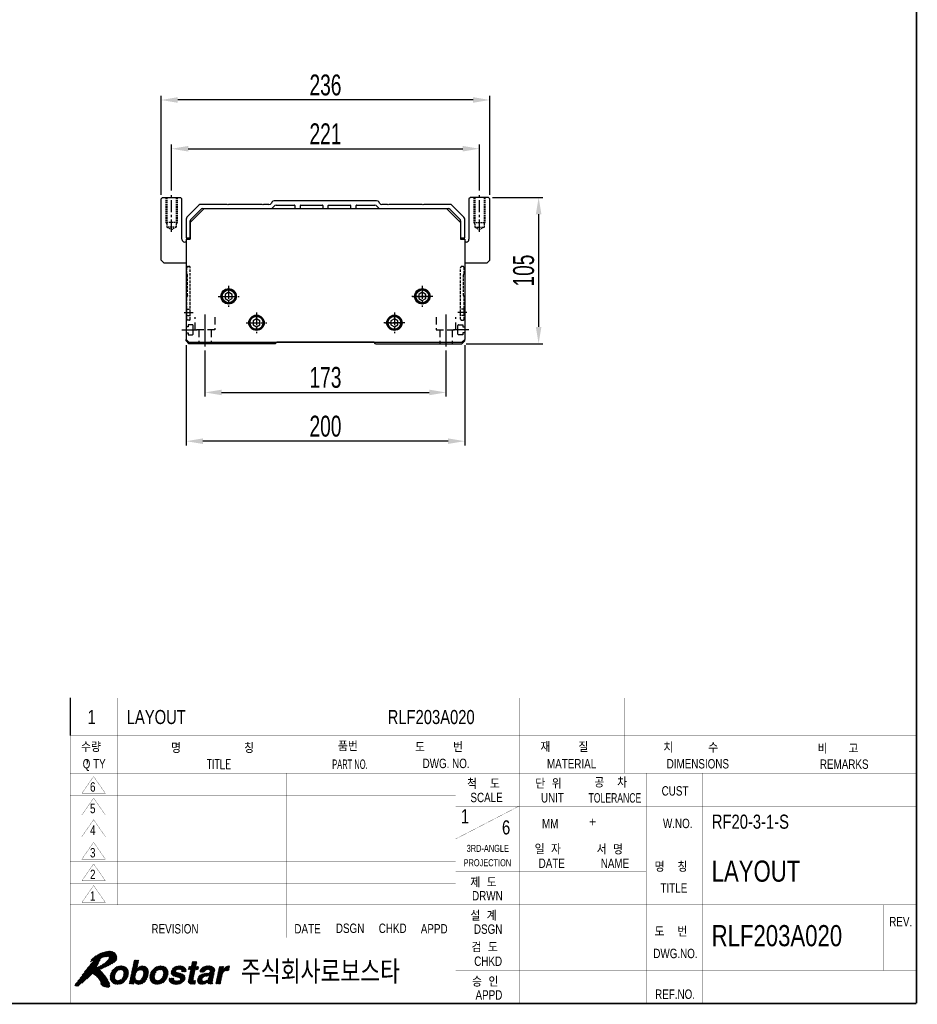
# Model space of a CAD drawing. Extents: x 4 to 2311, y -23 to 1597.
# Tile 15 of 18: x 1666 to 2311, y 9 to 716. Entities that reach past the tile are written whole.
import ezdxf
from ezdxf.enums import TextEntityAlignment as Align

# ---------------------------------------------------------------- set-up
doc = ezdxf.new("R2010")
doc.units = 0
doc.header["$LTSCALE"] = 7
doc.header["$MEASUREMENT"] = 0
for name, pattern in [('CENTER', [2, 1.25, -0.25, 0.25, -0.25]), ('DASHED', [0.75, 0.5, -0.25]), ('HIDDEN', [0.375, 0.25, -0.125])]:
    doc.linetypes.add(name, pattern=pattern)
doc.layers.get('0').update_dxf_attribs({"linetype": 'CONTINUOUS'})
doc.layers.get('DEFPOINTS').update_dxf_attribs({"linetype": 'CONTINUOUS'})
for name, color, linetype in [('1', 3, 'CENTER'), ('3', 4, 'CONTINUOUS'), ('CENTERLINE', 3, 'CENTER'), ('CL', 1, 'CENTER'), ('HIDDEN', 5, 'DASHED')]:
    doc.layers.add(name, color=color, linetype=linetype)
doc.styles.add('GHS', font='romans.shx', dxfattribs={"bigfont": 'ghs.shx'})
doc.styles.add('HS', font='txt.shx', dxfattribs={"width": 0.8, "bigfont": 'hs.shx'})
doc.styles.add('Robostar', font='Gulim.ttf', dxfattribs={"width": 0.7})
doc.styles.add('ROMANS', font='ROMANS.shx', dxfattribs={"width": 0.8})
doc.styles.get("Standard").update_dxf_attribs({"font": 'Gulim.ttf', "width": 0.8})
doc.dimstyles.new('Robostar', dxfattribs={"dimscale": 6, "dimtxt": 2.5, "dimasz": 2, "dimexe": 0.5, "dimexo": 0.5, "dimgap": 0.5, "dimtad": 3, "dimdsep": 46, "dimtxsty": 'Robostar', "dimcen": 0, "dimclrd": 4, "dimclre": 4, "dimclrt": 9, "dimadec": 0, "dimazin": 2, "dimtm": 0.1, "dimtfac": 1, "dimtix": 1, "dimtmove": 1, "dimatfit": 0, "dimfxl": 0, "dimtolj": 1, "dimarcsym": 0})

# ---------------------------------------------------------------- blocks, each defined once
blk = doc.blocks.new('*X1')
at = {"color": 0}
for p, q in [((13.23, 7.31), (14.48, 8.56)), ((13.28, 7.54), (14.53, 8.79)), ((13.33, 7.76), (14.58, 9.01)), ((13.38, 7.99), (14.6, 9.21)), ((13.42, 8.21), (14.42, 9.21)), ((13.47, 8.44), (14.24, 9.21)), ((13.52, 8.66), (14.07, 9.21)), ((13.57, 8.88), (13.89, 9.21)), ((13.62, 9.11), (13.71, 9.21)), ((25.14, 7.2), (26.85, 8.91)), ((25.31, 7.2), (26.97, 8.85)), ((25.49, 7.2), (26.92, 8.63)), ((25.63, 7.15), (26.88, 8.4)), ((25.82, 8.05), (26.67, 8.91)), ((25.86, 8.28), (26.5, 8.91)), ((25.91, 8.5), (26.32, 8.91)), ((25.96, 8.73), (26.14, 8.91)), ((8.49, 5.4), (11.07, 7.98)), ((8.51, 5.59), (10.91, 7.99)), ((8.52, 5.25), (9.68, 6.41)), ((8.53, 5.79), (10.72, 7.98)), ((8.55, 5.98), (10.52, 7.96)), ((8.62, 6.23), (10.31, 7.92)), ((8.7, 6.49), (10.04, 7.84)), ((8.88, 6.84), (9.71, 7.68)), ((9.99, 4.07), (12.42, 6.5)), ((10.17, 4.08), (12.4, 6.3)), ((10.39, 7.12), (11.23, 7.96)), ((10.6, 7.15), (11.38, 7.94)), ((10.78, 7.16), (11.51, 7.89)), ((10.93, 7.13), (11.64, 7.84)), ((11.05, 5.31), (12.42, 6.68)), ((11.06, 7.09), (11.77, 7.79)), ((11.17, 7.02), (11.87, 7.71)), ((11.26, 6.93), (11.96, 7.64)), ((11.26, 5.69), (12.4, 6.83)), ((11.33, 6.82), (12.06, 7.56)), ((11.34, 5.95), (12.37, 6.98)), ((11.37, 6.69), (12.14, 7.46)), ((11.38, 6.17), (12.34, 7.12)), ((11.4, 6.54), (12.21, 7.35)), ((11.4, 6.36), (12.28, 7.24)), ((12.76, 5.07), (13.99, 6.3)), ((12.8, 5.29), (14.14, 6.63)), ((12.85, 5.52), (15.32, 7.98)), ((12.9, 5.74), (15.11, 7.96)), ((12.95, 5.97), (14.85, 7.87)), ((13, 6.19), (14.24, 7.44)), ((13.04, 6.42), (14.29, 7.66)), ((13.09, 6.64), (14.34, 7.89)), ((13.14, 6.86), (14.39, 8.11)), ((13.19, 7.09), (14.44, 8.34)), ((14.27, 4.1), (16.65, 6.49)), ((14.41, 4.07), (16.63, 6.29)), ((14.54, 7.03), (15.5, 7.99)), ((14.81, 7.12), (15.66, 7.97)), ((15.01, 7.14), (15.81, 7.95)), ((15.16, 7.12), (15.94, 7.9)), ((15.19, 5.21), (16.67, 6.68)), ((15.29, 7.08), (16.06, 7.84)), ((15.4, 7.01), (16.18, 7.79)), ((15.46, 5.65), (16.65, 6.84)), ((15.49, 6.91), (16.27, 7.7)), ((15.55, 6.81), (16.36, 7.61)), ((15.55, 5.92), (16.63, 7)), ((15.59, 6.67), (16.44, 7.52)), ((15.6, 6.14), (16.61, 7.15)), ((15.62, 6.51), (16.5, 7.4)), ((15.62, 6.34), (16.55, 7.27)), ((16.94, 5.37), (18.28, 6.71)), ((16.95, 5.55), (19.39, 7.99)), ((16.97, 5.74), (19.21, 7.98)), ((16.97, 5.22), (18.1, 6.34)), ((16.98, 5.94), (19.01, 7.96)), ((17.04, 6.17), (18.81, 7.94)), ((17.13, 6.43), (18.55, 7.86)), ((17.25, 6.73), (18.26, 7.74)), ((18.31, 4.08), (20.87, 6.64)), ((18.47, 4.06), (20.85, 6.45)), ((18.58, 7), (19.55, 7.97)), ((18.88, 7.13), (19.71, 7.95)), ((19.09, 7.16), (19.86, 7.92)), ((19.26, 7.15), (19.98, 7.88)), ((19.41, 7.13), (20.11, 7.83)), ((19.53, 7.07), (20.24, 7.77)), ((19.64, 7), (20.33, 7.7)), ((19.67, 5.62), (20.84, 6.79)), ((19.72, 6.91), (20.43, 7.62)), ((19.77, 5.89), (20.82, 6.94)), ((19.79, 6.79), (20.53, 7.54)), ((19.82, 6.65), (20.6, 7.43)), ((19.82, 6.12), (20.79, 7.09)), ((19.84, 6.32), (20.73, 7.21)), ((19.85, 6.5), (20.67, 7.32)), ((21.47, 6.72), (22.69, 7.93)), ((21.49, 6.55), (22.9, 7.96)), ((21.51, 6.39), (23.09, 7.98)), ((21.52, 6.23), (23.28, 7.99)), ((21.54, 6.96), (22.42, 7.84)), ((21.59, 6.13), (23.45, 7.99)), ((21.69, 6.04), (22.49, 6.84)), ((21.78, 5.96), (22.55, 6.73)), ((21.79, 7.38), (22.01, 7.61)), ((21.87, 5.87), (22.64, 6.65)), ((22, 5.82), (22.78, 6.6)), ((22.13, 5.78), (22.91, 6.56)), ((22.26, 5.73), (23.05, 6.52)), ((22.39, 5.69), (23.19, 6.49)), ((22.53, 5.65), (23.34, 6.46)), ((22.68, 5.62), (23.48, 6.42)), ((22.82, 5.59), (23.62, 6.38)), ((22.87, 7.23), (23.62, 7.98)), ((22.97, 5.55), (23.75, 6.34)), ((23.07, 7.25), (23.77, 7.95)), ((23.1, 5.51), (23.88, 6.29)), ((23.24, 7.24), (23.92, 7.92)), ((23.4, 7.22), (24.05, 7.88)), ((23.53, 7.18), (24.17, 7.82)), ((23.63, 7.1), (24.29, 7.77)), ((23.68, 6.98), (24.38, 7.68)), ((23.7, 6.82), (24.48, 7.6)), ((23.82, 6.76), (24.55, 7.49)), ((23.99, 6.76), (24.6, 7.37)), ((24.17, 6.76), (24.65, 7.24)), ((24.35, 6.76), (24.66, 7.07)), ((24.52, 6.76), (24.66, 6.9)), ((25.17, 7.41), (25.66, 7.9)), ((25.2, 5.13), (26.45, 6.38)), ((25.22, 7.63), (25.49, 7.9)), ((25.24, 5.36), (26.49, 6.61)), ((25.27, 7.86), (25.31, 7.9)), ((25.29, 5.58), (26.54, 6.83)), ((25.34, 5.81), (26.59, 7.06)), ((25.39, 6.03), (27.25, 7.9)), ((25.44, 6.26), (27.08, 7.9)), ((25.48, 6.48), (26.9, 7.9)), ((25.53, 6.71), (26.78, 7.95)), ((25.58, 6.93), (26.83, 8.18)), ((26.73, 7.2), (27.37, 7.83)), ((26.9, 7.2), (27.32, 7.61)), ((27.07, 4.89), (28.55, 6.36)), ((27.08, 7.2), (27.27, 7.38)), ((27.09, 4.72), (28.75, 6.39)), ((27.09, 5.08), (28.33, 6.32)), ((27.12, 4.58), (28.96, 6.42)), ((27.18, 4.46), (29.17, 6.45)), ((27.61, 6.84), (28.66, 7.89)), ((27.64, 6.69), (28.89, 7.94)), ((27.74, 7.15), (28.37, 7.77)), ((27.81, 6.69), (29.1, 7.98)), ((27.99, 6.69), (29.29, 7.99)), ((28.17, 6.69), (29.47, 8)), ((28.34, 6.69), (29.64, 7.99)), ((28.42, 4.11), (30.63, 6.32)), ((28.61, 5.72), (29.37, 6.48)), ((28.84, 5.77), (30.64, 7.57)), ((29.02, 7.19), (29.81, 7.98)), ((29.05, 5.8), (30.7, 7.45)), ((29.22, 7.21), (29.95, 7.95)), ((29.27, 5.85), (30.75, 7.33)), ((29.38, 7.2), (30.1, 7.92)), ((29.38, 5.25), (30.67, 6.54)), ((29.5, 5.55), (30.72, 6.77)), ((29.53, 7.17), (30.23, 7.87)), ((29.55, 5.77), (30.75, 6.98)), ((29.56, 5.96), (30.76, 7.16)), ((29.65, 7.12), (30.35, 7.82)), ((29.73, 7.02), (30.46, 7.75)), ((29.76, 6.87), (30.56, 7.67)), ((31.16, 5.09), (32.45, 6.38)), ((31.21, 5.32), (33.89, 7.99)), ((31.26, 5.54), (33.71, 7.99)), ((31.31, 5.76), (33.51, 7.97)), ((31.36, 5.99), (33.25, 7.89)), ((31.4, 6.21), (32.6, 7.41)), ((31.45, 6.44), (32.65, 7.63)), ((31.5, 6.66), (32.69, 7.86)), ((31.55, 6.89), (32.56, 7.9)), ((31.59, 7.11), (32.38, 7.9)), ((31.64, 7.34), (32.2, 7.9)), ((31.69, 7.56), (32.03, 7.9)), ((31.74, 7.79), (31.85, 7.9)), ((32.98, 6.91), (33.92, 7.85)), ((33.22, 6.97), (33.87, 7.62)), ((33.42, 6.99), (33.83, 7.4)), ((33.6, 7), (33.78, 7.18)), ((8.55, 5.1), (9.59, 6.15)), ((8.58, 4.96), (9.54, 5.92)), ((8.64, 4.84), (9.52, 5.72)), ((8.7, 4.73), (9.52, 5.54)), ((8.77, 4.61), (9.54, 5.39)), ((8.84, 4.51), (9.58, 5.25)), ((8.94, 4.44), (9.65, 5.14)), ((9.04, 4.36), (9.73, 5.05)), ((9.14, 4.28), (9.84, 4.98)), ((9.26, 4.23), (9.97, 4.93)), ((9.39, 4.18), (10.12, 4.91)), ((9.52, 4.13), (10.29, 4.9)), ((9.67, 4.1), (10.5, 4.93)), ((9.83, 4.09), (10.82, 5.07)), ((10.37, 4.1), (12.38, 6.1)), ((10.58, 4.12), (12.32, 5.87)), ((10.84, 4.21), (12.23, 5.6)), ((11.15, 4.34), (12.09, 5.28)), ((12.57, 4.17), (13.86, 5.46)), ((12.61, 4.39), (13.85, 5.63)), ((12.66, 4.62), (13.87, 5.83)), ((12.71, 4.84), (13.91, 6.05)), ((12.73, 4.16), (13.89, 5.32)), ((12.91, 4.16), (13.94, 5.19)), ((13.09, 4.16), (14.01, 5.09)), ((13.26, 4.16), (13.6, 4.49)), ((13.44, 4.16), (13.55, 4.27)), ((13.67, 4.57), (14.1, 5)), ((13.73, 4.45), (14.21, 4.93)), ((13.81, 4.36), (14.35, 4.9)), ((13.9, 4.27), (14.51, 4.87)), ((14.01, 4.2), (14.71, 4.9)), ((14.13, 4.15), (15.04, 5.05)), ((14.58, 4.06), (16.6, 6.09)), ((14.78, 4.09), (16.54, 5.84)), ((14.99, 4.12), (16.46, 5.59)), ((15.25, 4.2), (16.31, 5.27)), ((15.69, 4.46), (16.01, 4.79)), ((17, 5.07), (18.02, 6.09)), ((17.03, 4.92), (17.98, 5.87)), ((17.09, 4.81), (17.96, 5.68)), ((17.16, 4.7), (17.96, 5.5)), ((17.23, 4.59), (17.99, 5.36)), ((17.31, 4.5), (18.04, 5.23)), ((17.41, 4.42), (18.11, 5.12)), ((17.51, 4.34), (18.2, 5.03)), ((17.61, 4.26), (18.31, 4.96)), ((17.74, 4.22), (18.45, 4.93)), ((17.87, 4.17), (18.6, 4.9)), ((17.99, 4.12), (18.79, 4.91)), ((18.15, 4.1), (18.99, 4.94)), ((18.66, 4.08), (20.84, 6.25)), ((18.86, 4.1), (20.82, 6.06)), ((19.08, 4.15), (20.74, 5.8)), ((19.34, 4.23), (20.65, 5.54)), ((19.7, 4.41), (20.46, 5.17)), ((21.04, 5.04), (21.35, 5.36)), ((21.04, 5.22), (21.18, 5.36)), ((21.05, 4.87), (21.53, 5.36)), ((21.1, 4.75), (21.71, 5.36)), ((21.15, 4.62), (21.88, 5.36)), ((21.22, 4.52), (22.05, 5.35)), ((21.31, 4.43), (22.05, 5.17)), ((21.4, 4.35), (22.09, 5.04)), ((21.52, 4.29), (22.18, 4.94)), ((21.64, 4.23), (22.29, 4.88)), ((21.76, 4.17), (22.43, 4.84)), ((21.91, 4.14), (22.58, 4.82)), ((22.05, 4.11), (22.75, 4.81)), ((22.2, 4.09), (22.94, 4.82)), ((22.37, 4.07), (23.19, 4.9)), ((22.54, 4.06), (24.39, 5.92)), ((22.72, 4.07), (24.43, 5.78)), ((22.91, 4.08), (24.45, 5.62)), ((23.13, 4.13), (24.47, 5.46)), ((23.23, 5.47), (24.01, 6.24)), ((23.35, 5.41), (24.12, 6.17)), ((23.37, 4.19), (24.45, 5.27)), ((23.41, 5.29), (24.21, 6.09)), ((23.44, 5.15), (24.3, 6.01)), ((23.65, 4.3), (24.34, 4.98)), ((25.12, 4.7), (26.35, 5.93)), ((25.13, 4.54), (26.3, 5.71)), ((25.15, 4.91), (26.4, 6.16)), ((25.18, 4.41), (26.25, 5.49)), ((25.25, 4.31), (26.21, 5.26)), ((25.35, 4.23), (26.17, 5.04)), ((25.49, 4.19), (26.22, 4.92)), ((25.62, 4.14), (26.35, 4.87)), ((25.79, 4.13), (26.52, 4.86)), ((25.95, 4.12), (26.7, 4.87)), ((26.13, 4.12), (26.7, 4.69)), ((26.31, 4.12), (26.65, 4.47)), ((26.49, 4.13), (26.6, 4.24)), ((27.15, 5.32), (28.09, 6.26)), ((27.25, 4.36), (28.09, 5.2)), ((27.3, 5.64), (27.76, 6.1)), ((27.34, 4.27), (28.09, 5.02)), ((27.44, 4.2), (28.15, 4.9)), ((27.57, 4.14), (28.24, 4.82)), ((27.7, 4.1), (28.37, 4.77)), ((27.85, 4.08), (28.55, 4.77)), ((28.02, 4.06), (28.77, 4.82)), ((28.21, 4.08), (29.08, 4.95)), ((28.67, 4.19), (30.58, 6.1)), ((29.04, 4.39), (30.53, 5.87)), ((29.31, 4.48), (30.48, 5.65)), ((29.31, 4.3), (30.43, 5.42)), ((29.35, 4.16), (30.39, 5.2)), ((29.53, 4.16), (30.34, 4.97)), ((29.7, 4.16), (30.3, 4.76)), ((29.88, 4.16), (30.28, 4.56)), ((30.06, 4.16), (30.31, 4.41)), ((30.23, 4.16), (30.39, 4.32)), ((30.97, 4.19), (32.22, 5.44)), ((31.02, 4.42), (32.27, 5.67)), ((31.07, 4.64), (32.32, 5.89)), ((31.12, 4.87), (32.37, 6.12)), ((31.12, 4.16), (32.18, 5.22)), ((31.29, 4.16), (32.13, 4.99)), ((31.47, 4.16), (32.08, 4.77)), ((31.65, 4.16), (32.03, 4.54)), ((31.82, 4.16), (31.98, 4.32))]:
    blk.add_line(p, q, dxfattribs=at)
blk = doc.blocks.new('*X2')
at = {"color": 0}
for p, q in [((2.13, 5.4), (7.75, 11.03)), ((2.6, 6.05), (7.53, 10.98)), ((3.09, 6.72), (7.3, 10.93)), ((3.62, 7.42), (7.08, 10.88)), ((4.25, 8.23), (6.86, 10.84)), ((4.79, 9.12), (6.22, 10.55)), ((4.83, 8.99), (6.55, 10.71)), ((5.05, 6.2), (9.58, 10.73)), ((5.15, 6.12), (9.65, 10.62)), ((6.53, 7.33), (9.72, 10.52)), ((6.55, 9.65), (7.97, 11.06)), ((6.85, 9.77), (8.18, 11.1)), ((7.1, 9.84), (8.37, 11.11)), ((7.32, 9.89), (8.55, 11.11)), ((7.53, 9.92), (8.72, 11.11)), ((7.73, 9.94), (8.87, 11.08)), ((7.92, 9.96), (9.01, 11.05)), ((8.11, 9.97), (9.15, 11.01)), ((8.22, 9.54), (9.49, 10.81)), ((8.25, 9.93), (9.26, 10.94)), ((8.29, 9.8), (9.37, 10.88)), ((1.02, 3.77), (6.2, 8.94)), ((1.09, 4.01), (6.36, 9.27)), ((1.16, 3.72), (6.04, 8.6)), ((1.64, 4.74), (6.53, 9.63)), ((4.36, 8.87), (5.87, 10.38)), ((4.5, 9.19), (5.44, 10.12)), ((4.94, 6.27), (7.07, 8.4)), ((6.82, 7.44), (9.78, 10.4)), ((7.12, 7.56), (9.84, 10.28)), ((7.43, 7.69), (9.88, 10.15)), ((7.76, 7.85), (9.92, 10.01)), ((8.1, 8.01), (9.95, 9.86)), ((8.47, 8.2), (9.95, 9.69)), ((8.87, 8.43), (9.95, 9.51)), ((9.32, 8.7), (9.89, 9.27)), ((1.3, 3.69), (5.87, 8.26)), ((1.45, 3.66), (5.66, 7.87)), ((1.62, 3.65), (5.61, 7.64)), ((2.49, 4.35), (5.89, 7.74)), ((3.53, 5.21), (4.72, 6.4)), ((4.73, 6.41), (6.2, 7.88)), ((4.84, 6.34), (6.57, 8.07)), ((5.25, 6.04), (6.34, 7.14)), ((5.34, 5.96), (6.44, 7.06)), ((5.44, 5.88), (6.53, 6.97)), ((5.54, 5.8), (6.62, 6.89)), ((5.62, 5.71), (6.71, 6.8)), ((5.71, 5.62), (6.79, 6.71)), ((5.8, 5.54), (6.88, 6.62)), ((5.89, 5.45), (6.96, 6.52)), ((5.97, 5.35), (7.05, 6.43)), ((6.04, 5.25), (7.13, 6.33)), ((6.12, 5.15), (7.2, 6.23)), ((6.2, 5.05), (7.28, 6.13)), ((6.27, 4.94), (7.36, 6.03)), ((6.33, 4.83), (7.44, 5.93)), ((6.4, 4.72), (7.51, 5.83)), ((6.46, 4.61), (7.58, 5.72)), ((6.51, 4.48), (7.65, 5.62)), ((6.56, 4.36), (7.72, 5.51)), ((6.57, 4.01), (7.86, 5.29)), ((6.61, 4.23), (7.79, 5.4)), ((6.65, 3.92), (7.92, 5.18)), ((6.74, 3.83), (7.99, 5.07)), ((6.83, 3.74), (8.05, 4.96)), ((6.92, 3.65), (8.12, 4.85)), ((7.05, 3.6), (8.18, 4.73)), ((7.2, 3.58), (8.24, 4.62)), ((7.34, 3.54), (8.3, 4.5)), ((7.48, 3.51), (8.35, 4.37)), ((7.62, 3.47), (8.37, 4.22)), ((6.49, 4.11), (6.54, 4.15)), ((7.77, 3.44), (8.4, 4.07)), ((7.93, 3.42), (8.43, 3.92)), ((8.13, 3.44), (8.44, 3.75))]:
    blk.add_line(p, q, dxfattribs=at)
blk = doc.blocks.new('LOGO-ROBOSTAR')
at = {"color": 230, "const_width": 0.00973}
for points in [[(9.53, 10.79), (9.13, 11.02), (8.68, 11.12), (8.21, 11.1), (7.73, 11.02), (7.27, 10.92), (6.83, 10.83), (6.33, 10.61), (5.82, 10.35), (5.33, 10.06), (4.89, 9.7), (4.53, 9.27), (4.31, 8.74), (4.38, 8.82), (4.46, 8.88), (4.54, 8.94), (4.62, 9), (4.7, 9.06), (4.78, 9.12), (4.81, 9.1), (4.83, 9.07), (4.83, 9.04), (4.83, 9), (4.83, 8.96), (4.83, 8.93), (4.15, 8.1), (3.49, 7.26), (2.85, 6.39), (2.22, 5.52), (1.58, 4.66), (0.93, 3.8), (1.07, 3.75), (1.2, 3.71), (1.35, 3.68), (1.49, 3.66), (1.64, 3.65), (1.79, 3.66), (2.27, 4.16), (2.78, 4.6), (3.3, 5.02), (3.81, 5.44), (4.29, 5.9), (4.73, 6.42), (5.14, 6.14), (5.53, 5.81), (5.89, 5.45), (6.2, 5.05), (6.46, 4.62), (6.63, 4.18), (6.61, 4.14), (6.58, 4.14), (6.55, 4.15), (6.52, 4.16), (6.48, 4.18), (6.44, 4.18), (6.51, 4.08), (6.59, 3.98), (6.68, 3.89), (6.78, 3.79), (6.87, 3.7), (6.97, 3.61), (7.21, 3.58), (7.45, 3.52), (7.69, 3.45), (7.93, 3.42), (8.16, 3.45), (8.39, 3.56), (8.43, 3.71), (8.44, 3.85), (8.42, 3.99), (8.39, 4.13), (8.36, 4.28), (8.34, 4.42), (8.07, 4.93), (7.77, 5.43), (7.44, 5.93), (7.08, 6.4), (6.68, 6.83), (6.25, 7.22), (6.85, 7.45), (7.44, 7.7), (8.01, 7.97), (8.58, 8.26), (9.13, 8.58), (9.67, 8.93), (9.87, 9.21), (9.96, 9.53), (9.95, 9.87), (9.87, 10.21), (9.72, 10.52)], [(8.2, 9.45), (7.81, 9.02), (7.39, 8.64), (6.95, 8.3), (6.48, 8.02), (6, 7.79), (5.5, 7.6), (5.7, 7.93), (5.88, 8.27), (6.04, 8.61), (6.21, 8.96), (6.37, 9.3), (6.54, 9.64), (6.8, 9.75), (7.06, 9.83), (7.34, 9.89), (7.62, 9.93), (7.91, 9.96), (8.2, 9.97), (8.28, 9.91), (8.3, 9.83), (8.28, 9.74), (8.25, 9.64), (8.22, 9.55)]]:
    blk.add_lwpolyline(points, close=True, dxfattribs=at)
at = {"color": 5, "const_width": 0.00973}
for points in [[(14.24, 7.41), (14.25, 7.41), (14.37, 7.54), (14.52, 7.67), (14.7, 7.79), (14.91, 7.9), (15.16, 7.97), (15.46, 8), (15.85, 7.94), (16.18, 7.78), (16.44, 7.52), (16.61, 7.15), (16.67, 6.66), (16.6, 6.07), (16.46, 5.57), (16.23, 5.09), (15.94, 4.68), (15.56, 4.36), (15.12, 4.14), (14.6, 4.06), (14.4, 4.08), (14.2, 4.12), (14.02, 4.19), (13.87, 4.3), (13.73, 4.44), (13.64, 4.63), (13.63, 4.63), (13.53, 4.16), (12.56, 4.16), (13.64, 9.21), (14.62, 9.21)], [(26.77, 7.9), (27.38, 7.9), (27.23, 7.2), (26.62, 7.2), (26.19, 5.17), (26.17, 5.07), (26.17, 4.99), (26.19, 4.93), (26.25, 4.89), (26.36, 4.87), (26.53, 4.86), (26.56, 4.86), (26.6, 4.87), (26.63, 4.87), (26.67, 4.87), (26.7, 4.87), (26.74, 4.88), (26.58, 4.13), (26.5, 4.13), (26.42, 4.13), (26.34, 4.12), (26.27, 4.12), (26.19, 4.12), (26.11, 4.12), (25.99, 4.12), (25.62, 4.14), (25.37, 4.22), (25.21, 4.34), (25.13, 4.5), (25.12, 4.7), (25.15, 4.93), (25.64, 7.2), (25.13, 7.2), (25.28, 7.9), (25.78, 7.9), (26, 8.91), (26.98, 8.91)], [(10.04, 4.06), (9.56, 4.11), (9.15, 4.27), (8.81, 4.54), (8.59, 4.92), (8.49, 5.42), (8.55, 6.03), (8.75, 6.64), (9.06, 7.14), (9.45, 7.52), (9.89, 7.79), (10.38, 7.94), (10.88, 8), (11.36, 7.94), (11.78, 7.79), (12.11, 7.52), (12.34, 7.14), (12.43, 6.64), (12.37, 6.03), (12.17, 5.42), (11.86, 4.92), (11.48, 4.54), (11.03, 4.27), (10.54, 4.11)], [(10.7, 7.17), (10.36, 7.12), (10.09, 6.98), (9.89, 6.78), (9.73, 6.54), (9.63, 6.28), (9.56, 6.03), (9.52, 5.78), (9.52, 5.52), (9.57, 5.28), (9.69, 5.08), (9.9, 4.94), (10.22, 4.89), (10.56, 4.94), (10.83, 5.08), (11.04, 5.28), (11.19, 5.52), (11.29, 5.78), (11.36, 6.03), (11.4, 6.28), (11.4, 6.54), (11.35, 6.78), (11.23, 6.98), (11.02, 7.12)], [(14.98, 7.15), (14.68, 7.1), (14.43, 6.97), (14.23, 6.77), (14.08, 6.52), (13.96, 6.24), (13.88, 5.95), (13.85, 5.67), (13.86, 5.42), (13.93, 5.2), (14.06, 5.03), (14.25, 4.91), (14.53, 4.87), (14.82, 4.92), (15.06, 5.07), (15.25, 5.27), (15.4, 5.51), (15.51, 5.76), (15.58, 6), (15.62, 6.29), (15.62, 6.56), (15.56, 6.8), (15.44, 6.98), (15.25, 7.1)], [(18.49, 4.06), (18.01, 4.11), (17.59, 4.27), (17.25, 4.54), (17.03, 4.92), (16.93, 5.42), (16.99, 6.03), (17.2, 6.64), (17.5, 7.14), (17.89, 7.52), (18.34, 7.79), (18.82, 7.94), (19.32, 8), (19.8, 7.94), (20.22, 7.79), (20.55, 7.52), (20.78, 7.14), (20.87, 6.64), (20.81, 6.03), (20.61, 5.42), (20.31, 4.92), (19.92, 4.54), (19.47, 4.27), (18.99, 4.11)], [(19.15, 7.17), (18.8, 7.12), (18.54, 6.98), (18.33, 6.78), (18.18, 6.54), (18.07, 6.28), (18, 6.03), (17.97, 5.78), (17.96, 5.52), (18.01, 5.28), (18.13, 5.08), (18.34, 4.94), (18.66, 4.89), (19, 4.94), (19.27, 5.08), (19.48, 5.28), (19.63, 5.52), (19.74, 5.78), (19.8, 6.03), (19.84, 6.28), (19.85, 6.54), (19.8, 6.78), (19.68, 6.98), (19.46, 7.12)], [(23.7, 6.76), (23.7, 6.88), (23.68, 6.99), (23.63, 7.1), (23.53, 7.18), (23.37, 7.23), (23.15, 7.25), (22.91, 7.24), (22.74, 7.19), (22.62, 7.13), (22.54, 7.05), (22.49, 6.97), (22.46, 6.89), (22.59, 6.66), (23, 6.53), (23.53, 6.41), (24.06, 6.23), (24.42, 5.9), (24.48, 5.35), (24.3, 4.87), (24.01, 4.53), (23.65, 4.3), (23.27, 4.15), (22.89, 4.08), (22.57, 4.06), (22.15, 4.09), (21.75, 4.18), (21.42, 4.33), (21.17, 4.58), (21.03, 4.91), (21.04, 5.36), (22.05, 5.36), (22.04, 5.2), (22.07, 5.07), (22.15, 4.96), (22.28, 4.88), (22.48, 4.83), (22.75, 4.81), (22.98, 4.83), (23.15, 4.88), (23.29, 4.95), (23.38, 5.03), (23.43, 5.12), (23.46, 5.19), (23.34, 5.43), (22.94, 5.56), (22.4, 5.68), (21.88, 5.86), (21.53, 6.19), (21.47, 6.75), (21.56, 7.03), (21.73, 7.31), (21.97, 7.58), (22.3, 7.79), (22.72, 7.94), (23.25, 8), (23.62, 7.98), (23.97, 7.91), (24.29, 7.77), (24.53, 7.55), (24.66, 7.22), (24.66, 6.76)], [(30.32, 4.89), (30.29, 4.7), (30.28, 4.55), (30.29, 4.45), (30.32, 4.38), (30.36, 4.34), (30.42, 4.31), (30.38, 4.16), (29.32, 4.16), (29.32, 4.24), (29.31, 4.31), (29.31, 4.37), (29.31, 4.43), (29.32, 4.51), (29.33, 4.6), (29.18, 4.48), (29.01, 4.36), (28.81, 4.25), (28.58, 4.15), (28.31, 4.09), (28, 4.06), (27.73, 4.09), (27.48, 4.17), (27.28, 4.32), (27.13, 4.53), (27.07, 4.8), (27.1, 5.15), (27.2, 5.49), (27.37, 5.77), (27.58, 5.99), (27.84, 6.16), (28.13, 6.28), (28.44, 6.35), (29.35, 6.48), (29.43, 6.49), (29.52, 6.52), (29.6, 6.56), (29.67, 6.61), (29.72, 6.68), (29.76, 6.77), (29.77, 6.95), (29.71, 7.07), (29.61, 7.15), (29.48, 7.19), (29.34, 7.21), (29.21, 7.21), (28.99, 7.19), (28.82, 7.12), (28.69, 7.03), (28.6, 6.92), (28.54, 6.8), (28.49, 6.69), (27.54, 6.69), (27.76, 7.18), (28.04, 7.54), (28.36, 7.77), (28.73, 7.91), (29.11, 7.98), (29.49, 8), (29.78, 7.98), (30.1, 7.92), (30.39, 7.8), (30.63, 7.6), (30.76, 7.31), (30.75, 6.91)], [(31.76, 7.9), (32.7, 7.9), (32.57, 7.25), (32.58, 7.25), (32.72, 7.44), (32.88, 7.61), (33.05, 7.77), (33.25, 7.89), (33.49, 7.97), (33.76, 8), (33.8, 8), (33.83, 7.99), (33.86, 7.99), (33.89, 7.99), (33.92, 7.99), (33.95, 7.98), (33.74, 6.99), (33.7, 6.99), (33.65, 6.99), (33.6, 7), (33.55, 7), (33.51, 7), (33.46, 7), (33.12, 6.96), (32.86, 6.86), (32.66, 6.71), (32.52, 6.52), (32.42, 6.32), (32.36, 6.11), (31.95, 4.16), (30.97, 4.16)], [(29.59, 5.98), (29.53, 5.94), (29.45, 5.91), (29.35, 5.87), (29.23, 5.84), (29.07, 5.81), (28.88, 5.78), (28.7, 5.74), (28.53, 5.69), (28.38, 5.62), (28.25, 5.53), (28.15, 5.39), (28.09, 5.21), (28.08, 5.06), (28.11, 4.94), (28.17, 4.86), (28.26, 4.8), (28.36, 4.77), (28.45, 4.76), (28.68, 4.79), (28.89, 4.85), (29.1, 4.96), (29.27, 5.11), (29.41, 5.29), (29.49, 5.5)]]:
    blk.add_lwpolyline(points, close=True, dxfattribs=at)
at = {"color": 230, "linetype": 'Continuous'}
blk.add_blockref('*X2', (0, 0), dxfattribs=at)
at = {"color": 5, "linetype": 'Continuous'}
blk.add_blockref('*X1', (0, 0), dxfattribs=at)
at = {"style": 'GHS', "width": 0.8}
blk.add_text('주식회사로보스타', height=5, dxfattribs=at).set_placement((36.32, 4.19))
blk = doc.blocks.new('*D68')
at = {"color": 4, "lineweight": -2}
for p, q in [((1799.29, 478.78), (1799.29, 445.78)), ((1972.29, 478.78), (1972.29, 445.78)), ((1811.29, 448.78), (1960.29, 448.78))]:
    blk.add_line(p, q, dxfattribs=at)
at = {"color": 4}
for points in [[(1811.29, 450.78), (1811.29, 446.78), (1799.29, 448.78)], [(1960.29, 450.78), (1960.29, 446.78), (1972.29, 448.78)]]:
    blk.add_solid(points, dxfattribs=at)
at = {"layer": 'DEFPOINTS', "color": 0}
for p in [(1799.29, 481.78), (1972.29, 481.78), (1972.29, 448.78)]:
    blk.add_point(p, dxfattribs=at)
at = {"color": 9, "insert": (1885.79, 459.49), "char_height": 15, "attachment_point": 5, "style": 'Robostar'}
blk.add_mtext('\\A1;173', dxfattribs=at)
blk = doc.blocks.new('*D69')
at = {"color": 4, "lineweight": -2}
for p, q in [((1785.79, 482.78), (1785.79, 410.78)), ((1985.79, 482.78), (1985.79, 410.78)), ((1973.79, 413.78), (1797.79, 413.78))]:
    blk.add_line(p, q, dxfattribs=at)
at = {"color": 4}
for points in [[(1797.79, 415.78), (1797.79, 411.78), (1785.79, 413.78)], [(1973.79, 415.78), (1973.79, 411.78), (1985.79, 413.78)]]:
    blk.add_solid(points, dxfattribs=at)
at = {"layer": 'DEFPOINTS', "color": 0}
for p in [(1785.79, 485.78), (1985.79, 485.78), (1785.79, 413.78)]:
    blk.add_point(p, dxfattribs=at)
at = {"color": 9, "insert": (1885.79, 424.47), "char_height": 15, "attachment_point": 5, "style": 'Robostar'}
blk.add_mtext('\\A1;200', dxfattribs=at)
blk = doc.blocks.new('*D70')
at = {"color": 4, "lineweight": -2}
for p, q in [((1775.29, 593.8), (1775.29, 626.78)), ((1787.29, 623.78), (1984.29, 623.78)), ((1996.29, 593.8), (1996.29, 626.78))]:
    blk.add_line(p, q, dxfattribs=at)
at = {"color": 4}
for points in [[(1787.29, 625.78), (1787.29, 621.78), (1775.29, 623.78)], [(1984.29, 625.78), (1984.29, 621.78), (1996.29, 623.78)]]:
    blk.add_solid(points, dxfattribs=at)
at = {"layer": 'DEFPOINTS', "color": 0}
for p in [(1996.29, 623.78), (1775.29, 590.8), (1996.29, 590.8)]:
    blk.add_point(p, dxfattribs=at)
at = {"color": 9, "insert": (1885.79, 634.49), "char_height": 15, "attachment_point": 5, "style": 'Robostar'}
blk.add_mtext('\\A1;221', dxfattribs=at)
blk = doc.blocks.new('*D71')
at = {"color": 4, "lineweight": -2}
for p, q in [((1767.79, 590.78), (1767.79, 661.78)), ((1991.79, 658.78), (1779.79, 658.78)), ((2003.79, 590.78), (2003.79, 661.78))]:
    blk.add_line(p, q, dxfattribs=at)
at = {"color": 4}
for points in [[(1779.79, 660.78), (1779.79, 656.78), (1767.79, 658.78)], [(1991.79, 660.78), (1991.79, 656.78), (2003.79, 658.78)]]:
    blk.add_solid(points, dxfattribs=at)
at = {"layer": 'DEFPOINTS', "color": 0}
for p in [(1767.79, 658.78), (1767.79, 587.78), (2003.79, 587.78)]:
    blk.add_point(p, dxfattribs=at)
at = {"color": 9, "insert": (1885.79, 669.47), "char_height": 15, "attachment_point": 5, "style": 'Robostar'}
blk.add_mtext('\\A1;236', dxfattribs=at)
blk = doc.blocks.new('*D72')
at = {"color": 4, "lineweight": -2}
for p, q in [((2005.79, 588.78), (2041.79, 588.78)), ((2038.79, 576.78), (2038.79, 495.78)), ((1986.79, 483.78), (2041.79, 483.78))]:
    blk.add_line(p, q, dxfattribs=at)
at = {"color": 4}
for points in [[(2036.79, 576.78), (2040.79, 576.78), (2038.79, 588.78)], [(2036.79, 495.78), (2040.79, 495.78), (2038.79, 483.78)]]:
    blk.add_solid(points, dxfattribs=at)
at = {"layer": 'DEFPOINTS', "color": 0}
for p in [(2002.79, 588.78), (1983.79, 483.78), (2038.79, 483.78)]:
    blk.add_point(p, dxfattribs=at)
at = {"color": 9, "insert": (2028.08, 536.28), "char_height": 15, "attachment_point": 5, "rotation": 90, "style": 'Robostar'}
blk.add_mtext('\\A1;105', dxfattribs=at)

msp = doc.modelspace()

# ---------------------------------------------------------------- linework, layer by layer
for p, q in [((1767.79, 543.779), (1767.79, 587.779)), ((1767.79, 543.779), (1767.79, 587.779)), ((1768.79, 588.779), (1781.79, 588.779)), ((1782.79, 587.779), (1781.79, 588.779)), ((1782.79, 558.779), (1782.79, 587.779)), ((1989.79, 588.779), (1988.79, 587.779)), ((1988.79, 587.779), (1988.79, 558.779)), ((2002.79, 588.779), (1989.79, 588.779)), ((2003.79, 543.779), (2003.79, 587.779)), ((1788.79, 570.779), (1798.79, 580.779)), ((1798.79, 580.779), (1972.79, 580.779)), ((1788.79, 570.779), (1788.79, 558.779)), ((1982.79, 570.779), (1982.79, 558.779)), ((1785.79, 558.779), (1785.79, 486.779)), ((1785.79, 558.779), (1788.79, 558.779)), ((1982.79, 558.779), (1985.79, 558.779)), ((1985.79, 558.779), (1985.79, 486.779)), ((1785.79, 556.779), (1784.79, 556.779)), ((1986.79, 556.779), (1985.79, 556.779)), ((1767.79, 543.779), (1769.79, 541.779)), ((1769.79, 541.779), (1785.79, 541.779)), ((1985.79, 541.779), (2001.79, 541.779)), ((2001.79, 541.779), (2003.79, 543.779)), ((1816.29, 520.666), (1813.79, 519.223)), ((1813.79, 519.223), (1813.79, 516.336)), ((1813.79, 516.336), (1816.29, 514.892)), ((1818.79, 519.223), (1816.29, 520.666)), ((1816.29, 514.892), (1818.79, 516.336)), ((1818.79, 516.336), (1818.79, 519.223)), ((1955.29, 520.666), (1952.79, 519.223)), ((1952.79, 519.223), (1952.79, 516.336)), ((1952.79, 516.336), (1955.29, 514.892)), ((1957.79, 519.223), (1955.29, 520.666)), ((1955.29, 514.892), (1957.79, 516.336)), ((1957.79, 516.336), (1957.79, 519.223)), ((1787.29, 495.929), (1785.79, 495.929)), ((1787.29, 497.429), (1787.29, 495.929)), ((1790.29, 497.429), (1787.29, 497.429)), ((1790.79, 490.629), (1790.79, 496.929)), ((1836.29, 501.666), (1833.79, 500.223)), ((1833.79, 500.223), (1833.79, 497.336)), ((1833.79, 497.336), (1836.29, 495.892)), ((1838.79, 500.223), (1836.29, 501.666)), ((1836.29, 495.892), (1838.79, 497.336)), ((1838.79, 497.336), (1838.79, 500.223)), ((1935.29, 501.666), (1932.79, 500.223)), ((1932.79, 500.223), (1932.79, 497.336)), ((1932.79, 497.336), (1935.29, 495.892)), ((1937.79, 500.223), (1935.29, 501.666)), ((1935.29, 495.892), (1937.79, 497.336)), ((1937.79, 497.336), (1937.79, 500.223)), ((1980.79, 490.629), (1980.79, 496.929)), ((1981.29, 497.429), (1984.29, 497.429)), ((1984.29, 497.429), (1984.29, 495.929)), ((1984.29, 495.929), (1985.79, 495.929)), ((1785.79, 491.629), (1787.29, 491.629)), ((1787.29, 491.629), (1787.29, 490.129)), ((1787.29, 490.129), (1790.29, 490.129)), ((1984.29, 490.129), (1981.29, 490.129)), ((1984.29, 491.629), (1984.29, 490.129)), ((1985.79, 491.629), (1984.29, 491.629)), ((1785.79, 486.779), (1787.79, 484.779)), ((1785.79, 485.779), (1785.79, 486.779)), ((1785.79, 485.779), (1787.79, 483.779)), ((1787.79, 484.779), (1983.79, 484.779)), ((1849.79, 483.779), (1787.79, 483.779)), ((1850.79, 484.779), (1849.79, 483.779)), ((1920.79, 484.779), (1850.79, 484.779)), ((1921.79, 483.779), (1920.79, 484.779)), ((1921.79, 483.779), (1983.79, 483.779)), ((1985.79, 486.779), (1983.79, 484.779)), ((1985.79, 485.779), (1983.79, 483.779)), ((1985.79, 485.779), (1985.79, 486.779))]:
    msp.add_line(p, q)
at = {"linetype": 'Continuous'}
for p, q in [((1795.007, 583.193), (1786.376, 574.562)), ((1789.376, 573.32), (1796.249, 580.193)), ((1815.29, 583.779), (1796.421, 583.779)), ((1797.663, 580.779), (1846.575, 580.779)), ((1815.79, 583.479), (1815.29, 583.779)), ((1816.29, 583.779), (1815.79, 583.479)), ((1840.29, 583.779), (1816.29, 583.779)), ((1840.79, 583.479), (1840.29, 583.779)), ((1841.29, 583.779), (1840.79, 583.479)), ((1845.262, 583.779), (1841.29, 583.779)), ((1847.344, 585.337), (1846.959, 584.721)), ((1848.272, 581.721), (1848.657, 582.337)), ((1922.539, 586.279), (1849.041, 586.279)), ((1850.354, 583.279), (1863.54, 583.279)), ((1863.79, 583.029), (1863.79, 581.529)), ((1864.54, 580.779), (1867.04, 580.779)), ((1867.79, 581.529), (1867.79, 583.029)), ((1868.04, 583.279), (1883.54, 583.279)), ((1883.79, 583.029), (1883.79, 581.529)), ((1884.54, 580.779), (1887.04, 580.779)), ((1887.79, 581.529), (1887.79, 583.029)), ((1888.04, 583.279), (1903.54, 583.279)), ((1903.79, 583.029), (1903.79, 581.529)), ((1904.54, 580.779), (1907.04, 580.779)), ((1907.79, 581.529), (1907.79, 583.029)), ((1908.04, 583.279), (1921.226, 583.279)), ((1922.923, 582.337), (1923.308, 581.721)), ((1924.621, 584.721), (1924.236, 585.337)), ((1925.005, 580.779), (1973.916, 580.779)), ((1930.29, 583.779), (1926.318, 583.779)), ((1930.79, 583.479), (1930.29, 583.779)), ((1931.29, 583.779), (1930.79, 583.479)), ((1955.29, 583.779), (1931.29, 583.779)), ((1955.79, 583.479), (1955.29, 583.779)), ((1956.29, 583.779), (1955.79, 583.479)), ((1975.159, 583.779), (1956.29, 583.779)), ((1982.79, 570.779), (1972.79, 580.779)), ((1975.331, 580.193), (1982.204, 573.32)), ((1985.204, 574.562), (1976.573, 583.193)), ((1785.79, 573.148), (1785.79, 559.779)), ((1985.79, 559.779), (1985.79, 573.148)), ((1788.79, 559.779), (1788.79, 571.906)), ((1982.79, 571.906), (1982.79, 559.779)), ((1785.79, 559.779), (1788.79, 559.779)), ((1982.79, 559.779), (1985.79, 559.779))]:
    msp.add_line(p, q, dxfattribs=at)
at = {"color": 5, "linetype": 'HIDDEN'}
for p, q in [((1786.29, 534.279), (1786.29, 538.279)), ((1787.29, 539.279), (1787.79, 539.279)), ((1788.79, 501.279), (1788.79, 538.279)), ((1982.79, 501.279), (1982.79, 538.279)), ((1984.29, 539.279), (1983.79, 539.279)), ((1985.29, 534.279), (1985.29, 538.279)), ((1786.79, 533.279), (1786.29, 534.279)), ((1786.79, 518.279), (1786.79, 533.279)), ((1984.79, 533.279), (1985.29, 534.279)), ((1984.79, 518.279), (1984.79, 533.279)), ((1786.79, 518.279), (1786.29, 517.279)), ((1786.29, 501.279), (1786.29, 517.279)), ((1984.79, 518.279), (1985.29, 517.279)), ((1985.29, 501.279), (1985.29, 517.279)), ((1786.29, 508.529), (1788.79, 508.529)), ((1786.29, 504.029), (1788.79, 504.029)), ((1985.29, 508.529), (1982.79, 508.529)), ((1985.29, 504.029), (1982.79, 504.029)), ((1788.29, 500.779), (1786.79, 500.779)), ((1983.29, 500.779), (1984.79, 500.779))]:
    msp.add_line(p, q, dxfattribs=at)
at = {"color": 5, "linetype": 'HIDDEN', "ltscale": 3}
for p, q in [((1792.29, 493.779), (1792.29, 502.779)), ((1806.29, 502.779), (1806.29, 493.779)), ((1965.29, 502.779), (1965.29, 493.779)), ((1979.29, 493.779), (1979.29, 502.779)), ((1806.29, 493.779), (1792.29, 493.779)), ((1794.79, 493.779), (1794.79, 483.779)), ((1803.79, 493.779), (1803.79, 483.779)), ((1965.29, 493.779), (1979.29, 493.779)), ((1967.79, 493.779), (1967.79, 483.779)), ((1976.79, 493.779), (1976.79, 483.779))]:
    msp.add_line(p, q, dxfattribs=at)
for points, const_width in [([(2310, 1564), (2310, 10)], 1.2), ([(1702.5, 202.375), (2310, 202.375)], 0.338), ([(1702.5, 202.375), (1702.5, 10)], 0.338), ([(30, 10), (2310, 10)], 1.2)]:
    msp.add_lwpolyline(points, dxfattribs=dict(const_width=const_width))
for points in [[(1768.79, 588.779), (1767.79, 587.779)], [(2003.79, 587.779), (2002.79, 588.779)]]:
    msp.add_lwpolyline(points)
for centre, radius in [((1816.29, 517.779), 5.5), ((1955.29, 517.779), 5.5), ((1816.29, 517.779), 5), ((1816.29, 517.779), 4.6), ((1955.29, 517.779), 5), ((1955.29, 517.779), 4.6), ((1836.29, 498.779), 5.5), ((1836.29, 498.779), 5), ((1836.29, 498.779), 4.6), ((1935.29, 498.779), 5.5), ((1935.29, 498.779), 5), ((1935.29, 498.779), 4.6)]:
    msp.add_circle(centre, radius)
at = {"linetype": 'Continuous'}
for centre, radius, start, end in [((1796.421, 581.779), 2, 90, 135), ((1797.663, 578.779), 2, 90, 135), ((1845.262, 585.779), 2, 270, 328.051715), ((1846.575, 582.779), 2, 270, 328.051715), ((1849.041, 584.279), 2, 90, 148.051715), ((1850.354, 581.279), 2, 90, 148.051715), ((1863.54, 583.029), 0.25, 0, 90), ((1864.54, 581.529), 0.75, 180, 270), ((1867.04, 581.529), 0.75, 270, 360), ((1868.04, 583.029), 0.25, 90, 180), ((1883.54, 583.029), 0.25, 0, 90), ((1884.54, 581.529), 0.75, 180, 270), ((1887.04, 581.529), 0.75, 270, 0), ((1888.04, 583.029), 0.25, 90, 180), ((1903.54, 583.029), 0.25, 0, 90), ((1904.54, 581.529), 0.75, 180, 270), ((1907.04, 581.529), 0.75, 270, 360), ((1908.04, 583.029), 0.25, 90, 180), ((1921.226, 581.279), 2, 31.948285, 90), ((1922.539, 584.279), 2, 31.948285, 90), ((1925.005, 582.779), 2, 211.948285, 270), ((1926.318, 585.779), 2, 211.948285, 270), ((1973.916, 578.779), 2, 45, 90), ((1975.159, 581.779), 2, 45, 90), ((1787.79, 573.148), 2, 135, 180), ((1790.79, 571.906), 2, 135, 180), ((1980.79, 571.906), 2, 360, 45), ((1983.79, 573.148), 2, 0, 45)]:
    msp.add_arc(centre, radius, start, end, dxfattribs=at)
for centre, radius, start, end in [((1784.79, 558.779), 2, 180, 270), ((1986.79, 558.779), 2, 270, 0), ((1790.29, 496.929), 0.5, 0, 90), ((1981.29, 496.929), 0.5, 90, 180), ((1790.29, 490.629), 0.5, 270, 0), ((1981.29, 490.629), 0.5, 180, 270)]:
    msp.add_arc(centre, radius, start, end)
at = {"color": 5, "linetype": 'HIDDEN'}
for centre, radius, start, end in [((1787.29, 538.279), 1, 90, 180), ((1787.79, 538.279), 1, 0, 90), ((1983.79, 538.279), 1, 90, 180), ((1984.29, 538.279), 1, 0, 90), ((1786.79, 501.279), 0.5, 180, 270), ((1788.29, 501.279), 0.5, 270, 360), ((1983.29, 501.279), 0.5, 180, 270), ((1984.79, 501.279), 0.5, 270, 0)]:
    msp.add_arc(centre, radius, start, end, dxfattribs=at)
at = {"layer": '3'}
msp.add_line((1702.5, 229.375), (1702.5, 202.375), dxfattribs=at)
at = {"layer": '3', "const_width": 0.169}
for points in [[(1702.5, 229.375), (2310, 229.375)], [(1736.25, 229.375), (1736.25, 80.875)], [(1888.125, 229.375), (1888.125, 57.25)], [(1918.5, 229.375), (1918.5, 57.25)], [(2024.812, 229.375), (2024.812, 10)], [(2100.75, 229.375), (2100.75, 175.375)], [(2205.375, 202.375), (2205.375, 175.375)], [(1702.5, 175.375), (2310, 175.375)], [(1719.375, 173.013), (1710.938, 160.863)], [(1727.812, 160.863), (1719.375, 173.013)], [(1857.75, 175.375), (1857.75, 57.25)], [(1948.875, 175.375), (1948.875, 57.25)], [(1979.25, 175.375), (1979.25, 10)], [(2070.375, 175.375), (2070.375, 10)], [(2115.938, 175.375), (2115.938, 10)], [(2156.438, 175.375), (2156.438, 10)], [(1702.5, 159.175), (1979.25, 159.175)], [(1710.938, 160.863), (1727.812, 160.863)], [(1719.375, 157.488), (1710.938, 145.338)], [(1727.812, 145.338), (1719.375, 157.488)], [(1979.25, 151.75), (2310, 151.75)], [(2024.812, 151.75), (1979.25, 128.125)], [(1702.5, 143.65), (1979.25, 143.65)], [(1710.938, 145.338), (1727.812, 145.338)], [(1719.375, 141.963), (1710.938, 129.812)], [(1727.812, 129.812), (1719.375, 141.963)], [(1702.5, 128.125), (2310, 128.125)], [(1710.938, 129.812), (1727.812, 129.812)], [(1719.375, 125.763), (1710.938, 113.612)], [(1727.812, 113.612), (1719.375, 125.763)], [(1710.938, 113.612), (1727.812, 113.612)], [(1702.5, 111.925), (1979.25, 111.925)], [(1719.375, 110.237), (1710.938, 98.088)], [(1727.812, 98.088), (1719.375, 110.237)], [(1979.25, 104.5), (2115.938, 104.5)], [(1702.5, 96.4), (1979.25, 96.4)], [(1710.938, 98.088), (1727.812, 98.088)], [(1719.375, 94.713), (1710.938, 82.563)], [(1727.812, 82.563), (1719.375, 94.713)], [(1702.5, 80.875), (2310, 80.875)], [(1710.938, 82.563), (1727.812, 82.563)], [(2286.375, 80.875), (2286.375, 33.625)], [(1702.5, 57.25), (2115.938, 57.25)], [(2286.375, 57.25), (2310, 57.25)], [(1979.25, 33.625), (2310, 33.625)]]:
    msp.add_lwpolyline(points, dxfattribs=at)
at = {"layer": 'CENTERLINE'}
for p, q in [((1775.29, 564.148), (1775.29, 590.802)), ((1996.29, 564.148), (1996.29, 590.802))]:
    msp.add_line(p, q, dxfattribs=at)
at = {"layer": 'CL', "color": 3, "linetype": 'CENTER'}
for p, q in [((1816.29, 525.279), (1816.29, 510.279)), ((1816.29, 524.779), (1816.29, 510.779)), ((1955.29, 525.279), (1955.29, 510.279)), ((1955.29, 524.779), (1955.29, 510.779)), ((1808.79, 517.779), (1823.79, 517.779)), ((1809.29, 517.779), (1823.29, 517.779)), ((1962.79, 517.779), (1947.79, 517.779)), ((1948.29, 517.779), (1962.29, 517.779)), ((1784.322, 506.279), (1790.802, 506.279)), ((1836.29, 506.279), (1836.29, 491.279)), ((1836.29, 505.779), (1836.29, 491.779)), ((1935.29, 506.279), (1935.29, 491.279)), ((1935.29, 505.779), (1935.29, 491.779)), ((1987.258, 506.279), (1980.778, 506.279)), ((1828.79, 498.779), (1843.79, 498.779)), ((1829.29, 498.779), (1843.29, 498.779)), ((1942.79, 498.779), (1927.79, 498.779)), ((1928.29, 498.779), (1942.29, 498.779))]:
    msp.add_line(p, q, dxfattribs=at)
at = {"layer": 'CL', "color": 3, "ltscale": 3}
for p, q in [((1799.29, 504.779), (1799.29, 481.779)), ((1972.29, 504.779), (1972.29, 481.779)), ((1782.79, 493.779), (1793.79, 493.779)), ((1988.79, 493.779), (1977.79, 493.779))]:
    msp.add_line(p, q, dxfattribs=at)
at = {"layer": 'HIDDEN', "ltscale": 0.3}
for p, q in [((1771.29, 588.779), (1771.29, 570.779)), ((1771.967, 588.779), (1771.967, 567.456)), ((1778.613, 588.779), (1778.613, 567.456)), ((1779.29, 588.779), (1779.29, 570.779)), ((1992.29, 588.779), (1992.29, 570.779)), ((1992.967, 588.779), (1992.967, 567.456)), ((1999.613, 588.779), (1999.613, 567.456)), ((2000.29, 588.779), (2000.29, 570.779)), ((1779.29, 570.779), (1771.29, 570.779)), ((1771.29, 570.779), (1771.967, 569.607)), ((1778.613, 567.456), (1771.967, 567.456)), ((1771.967, 567.456), (1775.29, 565.537)), ((1778.613, 567.456), (1775.29, 565.537)), ((1779.29, 570.779), (1778.613, 569.607)), ((1992.29, 570.779), (1992.967, 569.607)), ((1992.29, 570.779), (2000.29, 570.779)), ((1992.967, 567.456), (1999.613, 567.456)), ((1992.967, 567.456), (1996.29, 565.537)), ((1999.613, 567.456), (1996.29, 565.537)), ((2000.29, 570.779), (1999.613, 569.607))]:
    msp.add_line(p, q, dxfattribs=at)

# ---------------------------------------------------------------- block references
at = {"xscale": 3.375, "yscale": 3.375, "zscale": 3.375}
msp.add_blockref('LOGO-ROBOSTAR', (1702.5, 10), dxfattribs=at)

# ---------------------------------------------------------------- texts
at = {"width": 0.8}
for s, height, p in [('1', 10.125, (1715.043, 210.636)), ('LAYOUT', 10.125, (1743.145, 210.636)), ('RLF203A020', 10.125, (1930.456, 210.636)), ('1', 10.125, (1982.952, 139.272)), ('6', 10.125, (2012.508, 131.376)), ('RF20-3-1-S', 10.125, (2163.141, 135.486)), ('LAYOUT', 15.1875, (2162.993, 97.437)), ('RLF203A020', 15.1875, (2162.993, 51.103))]:
    msp.add_text(s, height=height, dxfattribs=at).set_placement(p)
at = {"style": 'GHS'}
for s, p in [('수량', (1710.317, 190.608)), ('품번', (1894.746, 191.178)), ('도    번', (1950.059, 190.494)), ('재    질', (2040.113, 190.627)), ('명         칭', (1774.96, 189.88)), ('치     수', (2128.259, 190.215)), ('비   고', (2238.983, 189.392)), ('척  도', (1987.466, 164.171)), ('단 위', (2036.385, 164.28)), ('공  차', (2078.753, 165.103)), ('일 자', (2035.936, 117.239)), ('서 명', (2080.44, 117.044)), ('명  칭', (2122.046, 104.586)), ('제 도', (1989.786, 93.362)), ('설 계', (1989.786, 69.485)), ('도  번', (2121.976, 58.067)), ('검 도', (1990.61, 46.843)), ('승 인', (1991.022, 22.142))]:
    msp.add_text(s, height=6.75, dxfattribs=at).set_placement(p)
at = {"layer": '1', "color": 2, "linetype": 'Continuous', "style": 'ROMANS'}
msp.add_text(',', height=6.75, dxfattribs=at).set_placement((1714.761, 186.291), align=Align.MIDDLE)
at = {"layer": '3'}
for s, height, width, p in [('Q TY', 6.75, 0.8, (1719.771, 181.279)), ('PART NO.', 6.75, 0.55, (1903.37, 181.835)), ('DWG. NO.', 6.75, 0.8, (1972.396, 182.392)), ('MATERIAL', 6.75, 0.8, (2062.449, 182.136)), ('DIMENSIONS', 6.75, 0.8, (2153.081, 182.136)), ('REMARKS', 6.75, 0.8, (2258.146, 181.857)), ('6', 6.75, 0.8, (1718.756, 165.492)), ('CUST', 6.75, 0.8, (2136.691, 162.668)), ('SCALE', 6.75, 0.8, (2001.421, 157.934)), ('UNIT', 6.75, 0.8, (2048.738, 157.656)), ('TOLERANCE', 6.75, 0.7, (2093.549, 157.656)), ('5', 6.75, 0.8, (1718.756, 149.967)), ('MM', 6.75, 0.8, (2047.112, 139.195)), ('W.NO.', 6.75, 0.8, (2138.639, 139.278)), ('4', 6.75, 0.8, (1718.756, 134.442)), ('3', 6.75, 0.8, (1718.756, 118.242)), ('3RD-ANGLE', 5.0625, 0.8, (2002.3, 121.375)), ('PROJECTION', 5.0625, 0.8, (2002.022, 111.072)), ('DATE', 6.75, 0.8, (2048.219, 110.715)), ('NAME', 6.75, 0.8, (2093.587, 110.715)), ('2', 6.75, 0.8, (1718.756, 102.717)), ('TITLE', 6.75, 0.8, (2135.894, 92.895)), ('1', 6.75, 0.8, (1718.756, 87.192)), ('DRWN', 6.75, 0.8, (2002.015, 87.326)), ('REV.', 6.75, 0.8, (2298.706, 68.787)), ('REVISION', 6.75, 0.8, (1777.772, 63.627)), ('DATE', 6.75, 0.8, (1872.913, 63.627)), ('DSGN', 6.75, 0.8, (1903.479, 64.009)), ('CHKD', 6.75, 0.8, (1934.046, 64.009)), ('APPD', 6.75, 0.8, (1963.849, 63.627)), ('DSGN', 6.75, 0.8, (2002.572, 63.38)), ('DWG.NO.', 6.75, 0.8, (2137.013, 45.916)), ('CHKD', 6.75, 0.8, (2002.578, 40.347)), ('APPD', 6.75, 0.8, (2003.135, 16.122)), ('REF.NO.', 6.75, 0.8, (2136.735, 16.679))]:
    msp.add_text(s, height=height, dxfattribs=dict(at, width=width)).set_placement(p, align=Align.MIDDLE)
at = {"layer": '3', "style": 'HS', "width": 0.8}
msp.add_text('TITLE', height=6.75, dxfattribs=at).set_placement((1809.394, 181.835), align=Align.MIDDLE)
at = {"layer": '3'}
msp.add_text('+', height=6.75, dxfattribs=at).set_placement((2077.598, 140.443), align=Align.MIDDLE)

# ---------------------------------------------------------------- dimensions: what is measured, and where the dimension line sits
for base, p1, p2, picture, middle in [((1767.79, 658.779), (2003.79, 587.779), (1767.79, 587.779), '*D71', (1885.79, 669.469)), ((1996.29, 623.779), (1775.29, 590.802), (1996.29, 590.802), '*D70', (1885.79, 634.489)), ((1785.79, 413.779), (1985.79, 485.779), (1785.79, 485.779), '*D69', (1885.79, 424.469)), ((1972.29, 448.779), (1799.29, 481.779), (1972.29, 481.779), '*D68', (1885.79, 459.489))]:
    dim = msp.add_linear_dim(base=base, p1=p1, p2=p2, dimstyle='Robostar')
    dim.commit()
    dim.dimension.update_dxf_attribs({"geometry": picture, "text_midpoint": middle})
dim = msp.add_linear_dim(base=(2038.79, 483.779), p1=(2002.79, 588.779), p2=(1983.79, 483.779), angle=90, dimstyle='Robostar')
dim.commit()
dim.dimension.update_dxf_attribs({"geometry": '*D72', "text_midpoint": (2028.08, 536.279)})

doc.saveas('drawing.dxf')
